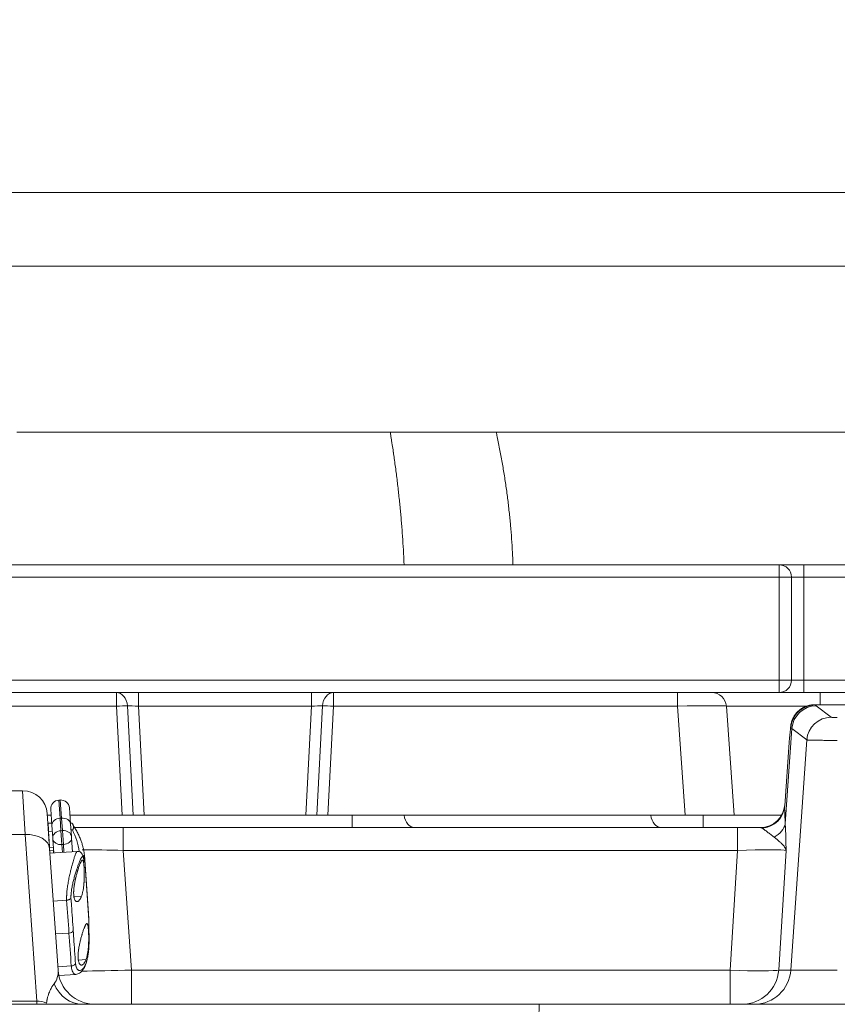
# Model space of a CAD drawing. Header units: millimetres. Extents: x -8 to 594, y 0 to 420.
# Tile 212 of 249: x 460 to 476, y 127 to 147. Entities that reach past the tile are written whole.
import ezdxf

# ---------------------------------------------------------------- set-up
doc = ezdxf.new("R2010")
doc.units = ezdxf.units.MM
doc.layers.add('1', color=7, linetype='Continuous', true_color=0xffffff)
doc.styles.add('Calibri', font='txt')
doc.dimstyles.get("Standard").update_dxf_attribs({"dimtxt": 0.18, "dimasz": 0.18, "dimexe": 0.18, "dimexo": 0.0625, "dimgap": 0.09, "dimtad": 0, "dimtih": 1, "dimtoh": 1, "dimdec": 4, "dimzin": 0, "dimdsep": 46, "dimtxsty": 'Standard', "dimcen": 0.09, "dimadec": 0, "dimazin": 0, "dimtfac": 1, "dimtdec": 4, "dimtofl": 0, "dimtmove": 0, "dimatfit": 3, "dimfxl": 0, "dimtolj": 1, "dimtzin": 0, "dimarcsym": 0})

# ---------------------------------------------------------------- blocks, each defined once
blk = doc.blocks.new('_U4')
at = {"layer": '1', "color": 18, "lineweight": 13}
for p, q in [((441.596, 117.449), (441.596, 177.888)), ((513.705, 117.449), (513.705, 177.888)), ((441.596, 175.888), (471.215, 175.888)), ((513.705, 175.888), (483.668, 175.888))]:
    blk.add_line(p, q, dxfattribs=at)
at = {"layer": '1', "color": 18}
for points in [[(441.596, 175.888), (445.096, 176.826), (445.096, 174.951)], [(513.705, 175.888), (510.205, 174.951), (510.205, 176.826)]]:
    blk.add_solid(points, dxfattribs=at)
at = {"layer": '1', "color": 18, "linetype": 'Continuous', "lineweight": 13, "char_height": 3.5, "attachment_point": 7, "line_spacing_factor": 1.399613, "style": 'Calibri'}
for s, insert in [('\\fCalibri|b0|i0;\\W1.0000;1.44', (472.901, 172.905)), ('\\fCalibri|b0|i0;\\W1.0000;DEFLATED TUBE WIDTH', (451.417, 165.895))]:
    blk.add_mtext(s, dxfattribs=dict(at, insert=insert))

msp = doc.modelspace()

# ---------------------------------------------------------------- linework, layer by layer
at = {"layer": '1', "color": 155, "linetype": 'Continuous', "lineweight": 13}
for p, q in [((454.232, 143.622), (501.069, 143.622)), ((453.802, 142.122), (501.499, 142.122)), ((475.032, 135.794), (475.032, 136.044)), ((475.032, 135.794), (456.185, 135.794)), ((475.032, 135.794), (475.282, 135.794)), ((475.032, 133.694), (475.032, 135.794)), ((475.282, 135.794), (475.532, 135.794)), ((477.65, 135.794), (475.532, 135.794)), ((475.532, 135.794), (475.532, 133.694)), ((454.114, 133.694), (475.032, 133.694)), ((475.282, 133.694), (475.032, 133.694)), ((475.032, 133.694), (475.032, 133.444)), ((475.282, 133.694), (475.532, 133.694)), ((475.532, 133.694), (477.65, 133.694)), ((461.541, 133.165), (461.541, 133.444)), ((461.988, 133.444), (461.988, 133.165)), ((465.513, 133.444), (465.513, 133.165)), ((465.96, 133.444), (465.96, 133.165)), ((472.96, 133.444), (472.96, 133.165)), ((475.863, 133.444), (475.863, 133.194)), ((461.541, 133.165), (457.334, 133.165)), ((461.657, 130.944), (461.541, 133.165)), ((461.764, 133.169), (461.881, 130.944)), ((465.513, 133.165), (461.988, 133.165)), ((461.988, 133.165), (462.104, 130.944)), ((465.397, 130.944), (465.513, 133.165)), ((465.62, 130.944), (465.737, 133.169)), ((465.96, 133.165), (465.844, 130.944)), ((472.96, 133.165), (465.96, 133.165)), ((473.115, 130.944), (472.96, 133.165)), ((473.958, 133.165), (475.582, 133.165)), ((479.535, 133.19), (475.766, 133.19)), ((475.785, 133.172), (476.089, 132.941)), ((475.289, 132.709), (475.155, 130.771)), ((475.265, 132.729), (475.264, 132.729)), ((475.594, 132.478), (475.289, 132.709)), ((475.269, 127.791), (475.594, 132.478)), ((459.682, 130.551), (459.632, 131.444)), ((460.394, 130.884), (460.368, 131.252)), ((460.398, 131.254), (460.424, 130.886)), ((466.342, 130.694), (466.342, 130.944)), ((473.484, 130.694), (473.484, 130.944)), ((460.424, 130.886), (460.394, 130.884)), ((460.394, 130.884), (460.412, 130.629)), ((460.442, 130.631), (460.424, 130.886)), ((459.682, 130.551), (457.071, 130.551)), ((459.919, 127.161), (459.682, 130.551)), ((460.442, 130.631), (460.412, 130.629)), ((460.431, 130.347), (460.412, 130.629)), ((460.461, 130.349), (460.442, 130.631)), ((461.679, 130.694), (461.679, 130.229)), ((474.182, 130.694), (474.182, 130.229)), ((460.461, 130.349), (460.431, 130.347)), ((460.431, 130.347), (460.442, 130.188)), ((460.472, 130.19), (460.461, 130.349)), ((474.182, 130.229), (461.679, 130.229)), ((461.679, 130.229), (461.85, 127.791)), ((474.031, 127.791), (474.182, 130.229)), ((475.173, 130.229), (475.022, 127.791)), ((460.831, 129.298), (460.676, 129.288)), ((460.922, 128.005), (460.767, 127.995)), ((461.85, 127.791), (474.031, 127.791)), ((461.85, 127.791), (461.85, 127.094)), ((474.031, 127.094), (474.031, 127.791)), ((475.022, 127.791), (475.269, 127.791)), ((475.269, 127.791), (476.215, 127.791)), ((456.023, 127.161), (459.919, 127.161)), ((459.919, 127.161), (459.919, 127.095))]:
    msp.add_line(p, q, dxfattribs=at)
at = {"layer": '1', "color": 155, "linetype": 'Continuous', "lineweight": 18}
for p, q in [((459.512, 138.744), (495.791, 138.744)), ((456.185, 136.044), (475.032, 136.044)), ((475.032, 136.044), (475.533, 136.044)), ((475.533, 136.044), (477.65, 136.044)), ((475.282, 135.794), (475.282, 133.694)), ((475.032, 133.444), (454.276, 133.444)), ((475.032, 133.444), (475.533, 133.444)), ((477.65, 133.444), (475.533, 133.444)), ((473.958, 133.165), (474.113, 130.944)), ((475.754, 133.194), (475.763, 133.194)), ((475.763, 133.194), (479.538, 133.194)), ((475.144, 131.133), (475.234, 132.424)), ((457.114, 131.444), (459.632, 131.444)), ((460.398, 131.254), (460.368, 131.252)), ((460.131, 130.979), (460.18, 130.264)), ((460.133, 130.944), (460.214, 130.944)), ((460.206, 131.065), (460.228, 130.74)), ((460.607, 130.767), (460.585, 131.092)), ((460.595, 130.944), (461.657, 130.944)), ((461.881, 130.944), (461.657, 130.944)), ((461.881, 130.944), (462.104, 130.944)), ((465.397, 130.944), (462.104, 130.944)), ((465.397, 130.944), (465.62, 130.944)), ((465.844, 130.944), (465.62, 130.944)), ((465.844, 130.944), (473.115, 130.944)), ((474.113, 130.944), (473.115, 130.944)), ((474.113, 130.944), (475.08, 130.944)), ((460.225, 130.785), (460.153, 130.78)), ((460.246, 130.485), (460.228, 130.74)), ((460.607, 130.767), (460.625, 130.512)), ((460.237, 130.621), (460.16, 130.616)), ((460.178, 130.305), (460.16, 130.616)), ((460.644, 130.647), (460.616, 130.645)), ((460.662, 130.694), (461.679, 130.694)), ((461.679, 130.694), (474.182, 130.694)), ((474.182, 130.694), (474.647, 130.694)), ((460.249, 130.45), (460.246, 130.485)), ((460.268, 130.177), (460.249, 130.45)), ((460.628, 130.476), (460.625, 130.512)), ((460.628, 130.476), (460.647, 130.201)), ((460.179, 130.29), (460.259, 130.295)), ((460.18, 130.264), (460.353, 127.791)), ((460.258, 130.225), (460.184, 130.22)), ((460.184, 130.22), (460.188, 130.172)), ((460.743, 130.208), (460.187, 130.172)), ((460.258, 130.225), (460.262, 130.177)), ((460.973, 128.945), (460.889, 130.136)), ((460.896, 130.022), (460.98, 128.81)), ((460.528, 129.214), (460.255, 129.197)), ((460.575, 128.545), (460.302, 128.527)), ((460.622, 127.875), (460.349, 127.858)), ((460.622, 127.875), (460.622, 127.875)), ((460.37, 127.68), (460.713, 127.702))]:
    msp.add_line(p, q, dxfattribs=at)
for centre, radius, start, end in [((475.032, 135.794), 0.25, 0, 90), ((475.032, 133.694), 0.25, 270, 0), ((473.658, 133.144), 0.3, 4, 90), ((459.632, 130.944), 0.5, 4, 90), ((460.38, 131.078), 0.175, 94, 184), ((460.41, 131.08), 0.175, 4, 94), ((474.647, 131.194), 0.5, 270, 356), ((461.102, 127.844), 0.75, 184, 270)]:
    msp.add_arc(centre, radius, start, end, dxfattribs=at)
at = {"layer": '1', "color": 155, "linetype": 'Continuous', "lineweight": 13}
for centre, major_axis, ratio, start_param, end_param in [((475.533, 135.794), (0, -0.25), 0.001879, 3.141593, 4.712389), ((475.533, 133.694), (0, -0.25), 0.001879, 4.712389, 6.283185), ((461.541, 133.144), (0, 0.3), 0.747065, 4.797911, 6.283185), ((465.96, 133.144), (0, 0.3), 0.747065, 0, 1.485274), ((461.541, 133.144), (-0.3, -0.016), 0.069661, 3.867661, 4.708729), ((461.99, 133.144), (-0.301, 0.016), 0.068897, 4.723323, 5.564391), ((465.511, 133.144), (0.301, 0.016), 0.068897, 0.718794, 1.559863), ((465.96, 133.144), (-0.3, 0.016), 0.069661, 4.716049, 5.557117), ((472.957, 133.144), (1.001, 0.021), 0.020826, 0.00102, 1.56695), ((475.766, 132.692), (0.394, 0.308), 0.993897, 0.910894, 2.405672), ((475.785, 132.674), (-0.302, -0.398), 0.98968, 3.795427, 5.286158), ((480.113, 133.216), (4.357, 0), 0.08749, 3.209792, 3.256452), ((476.089, 132.443), (-0.302, -0.398), 0.98968, 3.795427, 5.286158), ((476.215, 132.942), (-0.126, 0), 0.08749, 0.114859, 1.570796), ((474.645, 131.168), (0.499, -0.035), 0.976957, 4.863076, 6.283185), ((467.607, 130.994), (0, 0.3), 0.707107, 1.738245, 3.141593), ((472.628, 130.994), (0, -0.3), 0.707107, 4.879838, 6.283185), ((460.403, 130.752), (0.175, 0.012), 0.751651, 1.570796, 3.141593), ((460.433, 130.754), (0.175, 0.012), 0.751651, 0, 1.570796), ((474.66, 130.806), (0.499, 0.032), 0.742313, 5.22945, 6.102598), ((459.682, 130.229), (-0.499, -0.035), 0.641867, 3.141593, 4.667535), ((460.421, 130.497), (-0.175, -0.012), 0.751651, 4.712389, 6.283185), ((460.451, 130.499), (-0.175, -0.012), 0.751651, 3.141593, 4.712389), ((460.423, 130.462), (-0.175, -0.012), 0.659561, 0, 1.570796), ((460.453, 130.464), (-0.175, -0.012), 0.659561, 1.570796, 3.141593), ((461.689, 130.194), (-1.506, 0.035), 0.022996, 4.7194, 5.308368), ((460.795, 130.069), (0.0998, 0.0058), 0.745844, 0.190185, 0.869835), ((474.176, 130.194), (1.004, 0.031), 0.034514, 0.117723, 1.563273), ((460.778, 130.036), (0.0991, 0.0136), 0.852133, 6.111656, 6.38119), ((459.849, 127.844), (-0.426, 0.327), 0.833685, 3.132747, 3.777745), ((461.853, 127.844), (1.5, 0.052), 0.034751, 3.965339, 4.708739), ((474.03, 127.844), (-0.999, 0.046), 0.052205, 1.574298, 3.019848), ((474.279, 127.844), (0, 0.75), 0.992696, 3.141593, 4.642576), ((474.526, 127.844), (0, -0.75), 0.992696, 0, 1.500983), ((460.85, 127.844), (0, 0.75), 0.85805, 2.027165, 3.141593), ((459.936, 126.598), (-0.037, 0.561), 0.888882, 5.831936, 6.243101)]:
    msp.add_ellipse(centre, major_axis=major_axis, ratio=ratio, start_param=start_param, end_param=end_param, dxfattribs=at)
at = {"layer": '1', "color": 155, "linetype": 'Continuous', "lineweight": 18}
for centre, major_axis, ratio, start_param, end_param in [((475.763, 132.694), (0, 0.5), 0.997935, 0, 1.500983), ((460.208, 129.917), (-0.055, 0.862), 0.006509, 6.283181, 6.909895), ((460.451, 130.167), (0.209, 0.015), 0.666095, 0.145665, 0.339647), ((460.572, 128.611), (-0.0998, -0.007), 0.665946, 1.561765, 2.673386)]:
    msp.add_ellipse(centre, major_axis=major_axis, ratio=ratio, start_param=start_param, end_param=end_param, dxfattribs=at)
at = {"layer": '1', "color": 155, "linetype": 'Continuous', "lineweight": 13}
for points, knots in [([(467.396, 136.042), (467.395, 136.074), (467.394, 136.105), (467.388, 136.229), (467.383, 136.322), (467.372, 136.509), (467.366, 136.602), (467.353, 136.789), (467.345, 136.882), (467.329, 137.069), (467.321, 137.163), (467.302, 137.35), (467.292, 137.444), (467.271, 137.631), (467.26, 137.725), (467.237, 137.913), (467.225, 138.007), (467.205, 138.148), (467.195, 138.219), (467.184, 138.295), (467.18, 138.325), (467.179, 138.334), (467.178, 138.337), (467.177, 138.343), (467.175, 138.357), (467.173, 138.372), (467.164, 138.431), (467.153, 138.502), (467.142, 138.572), (467.137, 138.608), (467.135, 138.62), (467.131, 138.643), (467.129, 138.655), (467.123, 138.693), (467.119, 138.719), (467.114, 138.745)], [0, 0, 0, 0, 0.035157, 0.035157, 0.139172, 0.139172, 0.243187, 0.243187, 0.347202, 0.347202, 0.451217, 0.451217, 0.555232, 0.555232, 0.659247, 0.659247, 0.763262, 0.763262, 0.815269, 0.841273, 0.847774, 0.847774, 0.851025, 0.851025, 0.854275, 0.867277, 0.867277, 0.919284, 0.945288, 0.945288, 0.95829, 0.95829, 0.971292, 0.971292, 1, 1, 1, 1]), ([(469.271, 138.745), (469.278, 138.714), (469.285, 138.682), (469.301, 138.604), (469.311, 138.558), (469.339, 138.419), (469.357, 138.326), (469.391, 138.141), (469.407, 138.049), (469.438, 137.864), (469.452, 137.771), (469.479, 137.586), (469.492, 137.494), (469.515, 137.31), (469.526, 137.217), (469.546, 137.033), (469.556, 136.941), (469.572, 136.756), (469.579, 136.664), (469.592, 136.48), (469.598, 136.388), (469.605, 136.25), (469.608, 136.181), (469.611, 136.112), (469.612, 136.078), (469.612, 136.066), (469.613, 136.051), (469.613, 136.047), (469.613, 136.043)], [0, 0, 0, 0, 0.035048, 0.035048, 0.086288, 0.086288, 0.188768, 0.188768, 0.291248, 0.291248, 0.393728, 0.393728, 0.496208, 0.496208, 0.598688, 0.598688, 0.701168, 0.701168, 0.803648, 0.803648, 0.906128, 0.906128, 0.957368, 0.982988, 0.982988, 0.995798, 0.995798, 1, 1, 1, 1]), ([(476.215, 132.468), (476.196, 132.468), (476.177, 132.468), (476.153, 132.468), (476.148, 132.468), (476.139, 132.468), (476.134, 132.468), (476.12, 132.468), (476.111, 132.468), (476.083, 132.468), (476.046, 132.468), (476.01, 132.469), (475.984, 132.469), (475.971, 132.469), (475.958, 132.469), (475.951, 132.469), (475.949, 132.469), (475.945, 132.469), (475.943, 132.469), (475.923, 132.469), (475.907, 132.47), (475.875, 132.47), (475.859, 132.47), (475.829, 132.47), (475.814, 132.471), (475.793, 132.471), (475.786, 132.471), (475.777, 132.471), (475.776, 132.471), (475.772, 132.471), (475.767, 132.471), (475.762, 132.472), (475.746, 132.472), (475.734, 132.472), (475.711, 132.473), (475.7, 132.473), (475.679, 132.473), (475.67, 132.474), (475.659, 132.474), (475.657, 132.474), (475.653, 132.474), (475.652, 132.474), (475.65, 132.474), (475.649, 132.474), (475.644, 132.475), (475.641, 132.475), (475.63, 132.475), (475.617, 132.476), (475.607, 132.477), (475.6, 132.477), (475.596, 132.478), (475.594, 132.478)], [0, 0, 0, 0, 0.0625, 0.0625, 0.078125, 0.078125, 0.09375, 0.09375, 0.125, 0.125, 0.1875, 0.25, 0.25, 0.28125, 0.296875, 0.296875, 0.304688, 0.304688, 0.3125, 0.3125, 0.375, 0.375, 0.4375, 0.4375, 0.5, 0.5, 0.53125, 0.53125, 0.539062, 0.539062, 0.546875, 0.5625, 0.5625, 0.625, 0.625, 0.6875, 0.6875, 0.75, 0.75, 0.765625, 0.765625, 0.773437, 0.773437, 0.78125, 0.78125, 0.8125, 0.8125, 0.875, 0.9375, 0.9375, 1, 1, 1, 1]), ([(475.144, 131.133), (475.143, 131.126), (475.143, 131.118), (475.143, 131.103), (475.143, 131.098), (475.143, 131.09), (475.143, 131.088), (475.143, 131.082), (475.143, 131.079), (475.143, 131.064), (475.143, 131.052), (475.144, 131.024), (475.144, 131.009), (475.145, 130.978), (475.146, 130.962), (475.147, 130.936), (475.147, 130.927), (475.148, 130.913), (475.148, 130.909), (475.148, 130.9), (475.149, 130.895), (475.15, 130.872), (475.151, 130.852), (475.153, 130.812), (475.154, 130.792), (475.155, 130.771)], [0, 0, 0, 0, 0.125, 0.125, 0.1875, 0.1875, 0.21875, 0.21875, 0.25, 0.25, 0.375, 0.375, 0.5, 0.5, 0.625, 0.625, 0.6875, 0.6875, 0.71875, 0.71875, 0.75, 0.75, 0.875, 0.875, 1, 1, 1, 1]), ([(475.155, 130.771), (475.157, 130.731), (475.16, 130.69), (475.162, 130.625), (475.163, 130.603), (475.165, 130.558), (475.166, 130.536), (475.168, 130.467), (475.169, 130.42), (475.17, 130.349), (475.171, 130.325), (475.171, 130.289), (475.172, 130.271), (475.172, 130.25), (475.172, 130.239), (475.172, 130.235), (475.172, 130.232), (475.172, 130.23), (475.173, 130.229)], [0, 0, 0, 0, 0.25, 0.25, 0.375, 0.375, 0.5, 0.5, 0.75, 0.75, 0.875, 0.875, 0.9375, 0.96875, 0.984375, 0.992187, 0.992187, 1, 1, 1, 1]), ([(474.686, 130.681), (474.679, 130.685), (474.672, 130.688), (474.659, 130.693), (474.653, 130.694), (474.647, 130.694)], [0, 0, 0, 0, 0.5, 0.5, 1, 1, 1, 1]), ([(474.927, 130.5), (474.916, 130.508), (474.905, 130.517), (474.882, 130.534), (474.871, 130.542), (474.849, 130.559), (474.838, 130.568), (474.816, 130.585), (474.805, 130.593), (474.784, 130.609), (474.774, 130.617), (474.754, 130.633), (474.744, 130.64), (474.731, 130.65), (474.726, 130.653), (474.72, 130.658), (474.718, 130.66), (474.713, 130.663), (474.711, 130.664), (474.701, 130.671), (474.693, 130.677), (474.686, 130.681)], [0, 0, 0, 0, 0.125, 0.125, 0.25, 0.25, 0.375, 0.375, 0.5, 0.5, 0.625, 0.625, 0.75, 0.75, 0.8125, 0.8125, 0.84375, 0.84375, 0.875, 0.875, 1, 1, 1, 1]), ([(475.173, 130.229), (475.172, 130.229), (475.172, 130.23), (475.172, 130.231), (475.171, 130.233), (475.17, 130.238), (475.166, 130.248), (475.163, 130.256), (475.159, 130.264), (475.158, 130.267), (475.155, 130.272), (475.151, 130.281), (475.146, 130.289), (475.139, 130.3), (475.135, 130.305), (475.127, 130.317), (475.122, 130.322), (475.109, 130.339), (475.099, 130.35), (475.085, 130.364), (475.083, 130.367), (475.077, 130.373), (475.074, 130.375), (475.066, 130.384), (475.06, 130.39), (475.041, 130.407), (475.028, 130.418), (475.001, 130.441), (474.987, 130.453), (474.958, 130.476), (474.943, 130.488), (474.927, 130.5)], [0, 0, 0, 0, 0.007813, 0.007813, 0.015625, 0.03125, 0.0625, 0.125, 0.125, 0.15625, 0.15625, 0.1875, 0.25, 0.25, 0.3125, 0.3125, 0.375, 0.375, 0.5, 0.5, 0.53125, 0.53125, 0.5625, 0.5625, 0.625, 0.625, 0.75, 0.75, 0.875, 0.875, 1, 1, 1, 1]), ([(460.528, 129.214), (460.528, 129.218), (460.528, 129.226), (460.528, 129.238), (460.528, 129.25), (460.528, 129.263), (460.528, 129.275), (460.528, 129.288), (460.528, 129.302), (460.529, 129.315), (460.53, 129.329), (460.531, 129.343), (460.531, 129.357), (460.533, 129.372), (460.534, 129.386), (460.536, 129.413), (460.541, 129.452), (460.548, 129.504), (460.556, 129.556), (460.565, 129.608), (460.576, 129.661), (460.59, 129.73), (460.607, 129.804), (460.623, 129.867), (460.639, 129.928), (460.656, 129.988), (460.676, 130.056), (460.694, 130.111), (460.711, 130.157), (460.726, 130.19), (460.737, 130.205), (460.743, 130.208), (460.745, 130.208)], [0, 0, 0, 0, 0.010716, 0.021484, 0.032305, 0.043179, 0.054107, 0.065092, 0.076133, 0.087232, 0.098391, 0.109609, 0.120888, 0.132229, 0.143633, 0.1551, 0.193149, 0.232819, 0.27015, 0.309881, 0.346771, 0.387609, 0.464713, 0.515429, 0.542454, 0.619652, 0.678145, 0.749944, 0.81855, 0.88852, 0.958908, 1, 1, 1, 1]), ([(460.878, 130.035), (460.878, 130.037), (460.877, 130.04), (460.876, 130.046), (460.876, 130.051), (460.875, 130.056), (460.874, 130.061), (460.873, 130.065), (460.872, 130.07), (460.87, 130.078), (460.867, 130.088), (460.862, 130.097), (460.857, 130.103), (460.849, 130.104), (460.838, 130.096), (460.822, 130.071), (460.804, 130.031), (460.782, 129.979), (460.759, 129.917), (460.734, 129.845), (460.709, 129.766), (460.684, 129.682), (460.661, 129.594), (460.644, 129.519), (460.633, 129.46), (460.626, 129.416), (460.621, 129.373), (460.618, 129.34), (460.617, 129.316), (460.616, 129.3), (460.616, 129.285), (460.616, 129.27), (460.616, 129.26), (460.616, 129.255)], [0, 0, 0, 0, 0.00781, 0.015613, 0.023413, 0.031215, 0.039023, 0.046841, 0.054675, 0.062527, 0.093771, 0.125152, 0.156271, 0.187557, 0.250194, 0.312516, 0.375198, 0.437529, 0.500222, 0.562535, 0.625216, 0.687451, 0.750107, 0.812233, 0.84372, 0.874918, 0.906129, 0.937104, 0.949745, 0.962334, 0.974891, 0.987439, 1, 1, 1, 1]), ([(460.896, 130.022), (460.896, 130.021), (460.895, 130.019), (460.895, 130.015), (460.895, 130.012), (460.895, 130.009), (460.895, 130.006), (460.894, 130.004), (460.894, 130.001), (460.893, 129.998), (460.891, 129.994), (460.889, 129.993), (460.886, 129.997), (460.884, 130.003), (460.882, 130.01), (460.881, 130.015), (460.88, 130.021), (460.879, 130.027), (460.878, 130.032), (460.878, 130.035)], [0, 0, 0, 0, 0.031465, 0.062826, 0.094111, 0.125345, 0.156556, 0.18777, 0.219013, 0.250312, 0.375575, 0.50031, 0.625672, 0.750454, 0.800642, 0.850565, 0.900349, 0.950118, 1, 1, 1, 1]), ([(460.616, 129.255), (460.619, 129.205), (460.623, 129.156), (460.639, 128.933), (460.651, 128.76), (460.663, 128.587)], [0, 0, 0, 0, 0.222848, 0.222848, 1, 1, 1, 1]), ([(460.984, 128.526), (460.983, 128.529), (460.983, 128.534), (460.983, 128.542), (460.983, 128.549), (460.983, 128.557), (460.983, 128.565), (460.982, 128.573), (460.982, 128.581), (460.982, 128.589), (460.982, 128.606), (460.982, 128.633), (460.982, 128.67), (460.981, 128.707), (460.981, 128.736), (460.981, 128.757), (460.981, 128.771), (460.981, 128.784), (460.981, 128.797), (460.98, 128.806), (460.98, 128.81)], [0, 0, 0, 0, 0.027734, 0.055416, 0.083068, 0.110712, 0.138369, 0.166062, 0.193811, 0.221637, 0.249563, 0.374336, 0.499706, 0.624432, 0.749703, 0.799747, 0.84969, 0.899641, 0.949708, 1, 1, 1, 1]), ([(460.663, 128.587), (460.666, 128.538), (460.67, 128.488), (460.685, 128.266), (460.697, 128.093), (460.709, 127.92)], [0, 0, 0, 0, 0.222919, 0.222919, 1, 1, 1, 1]), ([(460.709, 127.92), (460.71, 127.917), (460.71, 127.913), (460.711, 127.906), (460.712, 127.899), (460.713, 127.892), (460.715, 127.886), (460.716, 127.88), (460.717, 127.874), (460.719, 127.868), (460.722, 127.855), (460.728, 127.838), (460.738, 127.819), (460.749, 127.804), (460.765, 127.788), (460.787, 127.779), (460.816, 127.784), (460.846, 127.802), (460.875, 127.835), (460.901, 127.88), (460.925, 127.938), (460.942, 127.993), (460.95, 128.029), (460.952, 128.04)], [0, 0, 0, 0, 0.010701, 0.021392, 0.032078, 0.042765, 0.053458, 0.064165, 0.074889, 0.085638, 0.096416, 0.143893, 0.191738, 0.239558, 0.287825, 0.383057, 0.4791, 0.574497, 0.670579, 0.766096, 0.862196, 0.957741, 1, 1, 1, 1]), ([(460.713, 127.702), (460.712, 127.702), (460.705, 127.702), (460.694, 127.704), (460.68, 127.713), (460.666, 127.727), (460.656, 127.743), (460.648, 127.76), (460.642, 127.776), (460.637, 127.793), (460.632, 127.812), (460.628, 127.831), (460.625, 127.852), (460.623, 127.868), (460.622, 127.875)], [0, 0, 0, 0, 0.031106, 0.156602, 0.272604, 0.396893, 0.515108, 0.586997, 0.657964, 0.728038, 0.797248, 0.865624, 0.933197, 1, 1, 1, 1]), ([(460.12, 127.118), (460.122, 127.139), (460.124, 127.159), (460.129, 127.183), (460.129, 127.188), (460.131, 127.198), (460.135, 127.213), (460.138, 127.227), (460.146, 127.255), (460.151, 127.274), (460.16, 127.3), (460.164, 127.309), (460.169, 127.322), (460.17, 127.327), (460.174, 127.335), (460.175, 127.339), (460.184, 127.36), (460.192, 127.377), (460.207, 127.408), (460.214, 127.423), (460.226, 127.444), (460.231, 127.451), (460.239, 127.465), (460.243, 127.471), (460.251, 127.484), (460.255, 127.49), (460.264, 127.502), (460.268, 127.508), (460.272, 127.513)], [0, 0, 0, 0, 0.125, 0.125, 0.15625, 0.15625, 0.1875, 0.25, 0.25, 0.375, 0.375, 0.4375, 0.4375, 0.46875, 0.46875, 0.5, 0.5, 0.625, 0.625, 0.75, 0.75, 0.8125, 0.8125, 0.875, 0.875, 0.9375, 0.9375, 1, 1, 1, 1]), ([(470.14, 126.642), (470.14, 126.764), (470.141, 126.881), (470.145, 127.046), (470.148, 127.094), (470.15, 127.094)], [0, 0, 0, 0, 0.5, 0.5, 1, 1, 1, 1])]:
    msp.add_open_spline(points, degree=3, knots=knots, dxfattribs=at)
at = {"layer": '1', "color": 155, "linetype": 'Continuous', "lineweight": 18}
for points, degree, knots in [([(475.588, 133.165), (475.577, 133.161), (475.565, 133.156), (475.542, 133.146), (475.531, 133.141), (475.51, 133.13), (475.489, 133.117), (475.469, 133.104), (475.454, 133.093), (475.45, 133.089), (475.442, 133.083), (475.44, 133.081), (475.435, 133.077), (475.424, 133.068), (475.413, 133.057), (475.396, 133.04), (475.38, 133.023), (475.358, 132.995), (475.338, 132.966), (475.326, 132.946), (475.319, 132.932), (475.318, 132.93), (475.315, 132.924), (475.311, 132.916), (475.307, 132.908), (475.3, 132.892), (475.296, 132.881), (475.29, 132.864), (475.288, 132.858), (475.284, 132.847), (475.283, 132.841), (475.278, 132.824), (475.275, 132.812), (475.272, 132.794), (475.27, 132.788), (475.269, 132.777), (475.267, 132.765), (475.265, 132.75), (475.265, 132.739), (475.264, 132.735), (475.264, 132.732), (475.264, 132.73), (475.264, 132.729)], 3, [0, 0, 0, 0, 0.0625, 0.0625, 0.125, 0.125, 0.1875, 0.25, 0.25, 0.28125, 0.28125, 0.296875, 0.296875, 0.3125, 0.375, 0.375, 0.4375, 0.5, 0.5625, 0.625, 0.625, 0.640625, 0.640625, 0.65625, 0.6875, 0.6875, 0.75, 0.75, 0.78125, 0.78125, 0.8125, 0.8125, 0.875, 0.875, 0.90625, 0.90625, 0.9375, 0.96875, 0.984375, 0.992188, 0.992188, 1, 1, 1, 1]), ([(475.754, 133.194), (475.747, 133.194), (475.737, 133.194), (475.726, 133.193), (475.719, 133.192), (475.715, 133.192), (475.697, 133.191), (475.683, 133.189), (475.656, 133.184), (475.628, 133.178), (475.602, 133.17), (475.588, 133.165)], 3, [0, 0, 0, 0, 0.125, 0.1875, 0.1875, 0.25, 0.25, 0.5, 0.5, 0.75, 1, 1, 1, 1]), ([(475.264, 132.729), (475.262, 132.712), (475.261, 132.697), (475.258, 132.666), (475.256, 132.651), (475.253, 132.622), (475.252, 132.608), (475.249, 132.587), (475.249, 132.58), (475.248, 132.57), (475.247, 132.567), (475.247, 132.56), (475.246, 132.557), (475.245, 132.541), (475.243, 132.528), (475.241, 132.505), (475.24, 132.493), (475.238, 132.472), (475.236, 132.452), (475.235, 132.433), (475.234, 132.424)], 3, [0, 0, 0, 0, 0.125, 0.125, 0.25, 0.25, 0.375, 0.375, 0.4375, 0.4375, 0.46875, 0.46875, 0.5, 0.5, 0.625, 0.625, 0.75, 0.75, 0.875, 1, 1, 1, 1]), ([(460.644, 130.647), (460.645, 130.647), (460.646, 130.647), (460.647, 130.647), (460.648, 130.647), (460.649, 130.648), (460.649, 130.648), (460.65, 130.648), (460.651, 130.649), (460.651, 130.649), (460.652, 130.65), (460.653, 130.65), (460.654, 130.651), (460.654, 130.651), (460.654, 130.651), (460.655, 130.652), (460.655, 130.652), (460.656, 130.653), (460.657, 130.654), (460.658, 130.655), (460.659, 130.658), (460.659, 130.659), (460.66, 130.661), (460.661, 130.662), (460.662, 130.665), (460.662, 130.667), (460.663, 130.671), (460.664, 130.673), (460.665, 130.677), (460.665, 130.679), (460.666, 130.685), (460.666, 130.689), (460.666, 130.694), (460.667, 130.696), (460.667, 130.7), (460.667, 130.702), (460.667, 130.707), (460.667, 130.711), (460.666, 130.721), (460.665, 130.727), (460.663, 130.739), (460.661, 130.745), (460.657, 130.755), (460.654, 130.76), (460.65, 130.767), (460.648, 130.769), (460.646, 130.772), (460.645, 130.773), (460.643, 130.775), (460.642, 130.776), (460.637, 130.781), (460.633, 130.784), (460.627, 130.787)], 3, [0, 0, 0, 0, 0.007812, 0.007812, 0.011719, 0.011719, 0.015625, 0.019531, 0.019531, 0.023437, 0.023437, 0.03125, 0.03125, 0.035156, 0.035156, 0.039062, 0.039062, 0.046875, 0.046875, 0.0625, 0.0625, 0.078125, 0.078125, 0.09375, 0.09375, 0.125, 0.125, 0.15625, 0.15625, 0.1875, 0.1875, 0.25, 0.25, 0.28125, 0.28125, 0.3125, 0.3125, 0.375, 0.375, 0.5, 0.5, 0.625, 0.625, 0.75, 0.75, 0.8125, 0.8125, 0.84375, 0.84375, 0.875, 0.875, 1, 1, 1, 1]), ([(460.166, 130.487), (460.166, 130.487), (460.166, 130.487), (460.165, 130.497), (460.163, 130.511)], 3, [0, 0, 0, 0, 0.098728, 1, 1, 1, 1]), ([(460.874, 130.067), (460.87, 130.092), (460.855, 130.136), (460.823, 130.183), (460.786, 130.205), (460.758, 130.208), (460.745, 130.208)], 3, [0, 0, 0, 0, 0.312737, 0.610901, 0.842036, 1, 1, 1, 1]), ([(460.889, 130.136), (460.889, 130.139), (460.889, 130.134), (460.89, 130.126), (460.89, 130.118), (460.891, 130.106), (460.892, 130.089)], 2, [0, 0, 0, 0.125, 0.25, 0.5, 0.5, 1, 1, 1]), ([(460.831, 129.298), (460.835, 129.307), (460.838, 129.317), (460.844, 129.337), (460.847, 129.348), (460.853, 129.369), (460.855, 129.38), (460.859, 129.398), (460.86, 129.404), (460.862, 129.413), (460.862, 129.416), (460.863, 129.422), (460.864, 129.425), (460.867, 129.441), (460.871, 129.466), (460.874, 129.492), (460.877, 129.519), (460.878, 129.532), (460.88, 129.548), (460.88, 129.549), (460.88, 129.553), (460.88, 129.558), (460.881, 129.57), (460.882, 129.58), (460.883, 129.601), (460.884, 129.615), (460.885, 129.642), (460.886, 129.656), (460.886, 129.677), (460.886, 129.684), (460.887, 129.698), (460.887, 129.704), (460.887, 129.725), (460.887, 129.751), (460.886, 129.777), (460.886, 129.796), (460.886, 129.802), (460.885, 129.811), (460.885, 129.814), (460.885, 129.821), (460.885, 129.824), (460.885, 129.839), (460.884, 129.85), (460.883, 129.873), (460.882, 129.883), (460.881, 129.904), (460.88, 129.914), (460.879, 129.926), (460.879, 129.928), (460.878, 129.932), (460.878, 129.939), (460.877, 129.946), (460.875, 129.958), (460.873, 129.973), (460.871, 129.986), (460.869, 129.995), (460.869, 129.998), (460.868, 130.002), (460.867, 130.003), (460.867, 130.006), (460.866, 130.007), (460.865, 130.013), (460.863, 130.017), (460.86, 130.023), (460.858, 130.026), (460.856, 130.029), (460.855, 130.03), (460.854, 130.031), (460.853, 130.031), (460.852, 130.031), (460.852, 130.031), (460.85, 130.032), (460.848, 130.032), (460.843, 130.03), (460.841, 130.029), (460.837, 130.025), (460.834, 130.022), (460.831, 130.017), (460.831, 130.017), (460.829, 130.015), (460.829, 130.014), (460.827, 130.011), (460.826, 130.008), (460.822, 130.001), (460.819, 129.996), (460.813, 129.984), (460.81, 129.977), (460.806, 129.967), (460.804, 129.963), (460.802, 129.957), (460.801, 129.956), (460.799, 129.952), (460.799, 129.95), (460.795, 129.939), (460.791, 129.931), (460.788, 129.921)], 3, [0, 0, 0, 0, 0.03125, 0.03125, 0.0625, 0.0625, 0.09375, 0.09375, 0.109375, 0.109375, 0.117188, 0.117188, 0.125, 0.125, 0.15625, 0.1875, 0.1875, 0.21875, 0.21875, 0.222656, 0.222656, 0.226563, 0.234375, 0.25, 0.25, 0.28125, 0.28125, 0.3125, 0.3125, 0.328125, 0.328125, 0.34375, 0.34375, 0.375, 0.40625, 0.40625, 0.421875, 0.421875, 0.429688, 0.429688, 0.4375, 0.4375, 0.46875, 0.46875, 0.5, 0.5, 0.53125, 0.53125, 0.539063, 0.539063, 0.546875, 0.5625, 0.5625, 0.59375, 0.625, 0.625, 0.640625, 0.640625, 0.648438, 0.648438, 0.65625, 0.65625, 0.6875, 0.6875, 0.71875, 0.71875, 0.734375, 0.734375, 0.742188, 0.742188, 0.75, 0.75, 0.78125, 0.78125, 0.8125, 0.8125, 0.84375, 0.84375, 0.851563, 0.851563, 0.859375, 0.859375, 0.875, 0.875, 0.90625, 0.90625, 0.9375, 0.9375, 0.953125, 0.953125, 0.960938, 0.960938, 0.96875, 0.96875, 1, 1, 1, 1]), ([(460.892, 130.089), (460.893, 130.076), (460.894, 130.057), (460.894, 130.051), (460.894, 130.05), (460.894, 130.045), (460.895, 130.037), (460.895, 130.033), (460.895, 130.026), (460.896, 130.022)], 2, [0, 0, 0, 0.5, 0.5, 0.625, 0.625, 0.75, 0.875, 0.875, 1, 1, 1]), ([(460.788, 129.921), (460.784, 129.912), (460.781, 129.902), (460.774, 129.882), (460.767, 129.861), (460.76, 129.838), (460.754, 129.821), (460.752, 129.815), (460.75, 129.806), (460.749, 129.802), (460.747, 129.796), (460.746, 129.793), (460.742, 129.778), (460.734, 129.753), (460.728, 129.727), (460.721, 129.7), (460.717, 129.687), (460.713, 129.67), (460.712, 129.666), (460.711, 129.661), (460.711, 129.659), (460.71, 129.656), (460.708, 129.647), (460.706, 129.639), (460.702, 129.618), (460.699, 129.604), (460.693, 129.577), (460.691, 129.563), (460.687, 129.542), (460.686, 129.536), (460.685, 129.525), (460.684, 129.52), (460.683, 129.515), (460.682, 129.511), (460.682, 129.51), (460.68, 129.494), (460.676, 129.467), (460.674, 129.441), (460.672, 129.416), (460.671, 129.403), (460.671, 129.388), (460.671, 129.383), (460.67, 129.379), (460.67, 129.376), (460.67, 129.374), (460.67, 129.367), (460.67, 129.361), (460.671, 129.343), (460.671, 129.322), (460.673, 129.302), (460.675, 129.287), (460.676, 129.283), (460.677, 129.276), (460.678, 129.274), (460.679, 129.269), (460.679, 129.267), (460.681, 129.257), (460.683, 129.249), (460.688, 129.235), (460.691, 129.229), (460.695, 129.22), (460.696, 129.217), (460.699, 129.213), (460.7, 129.212), (460.701, 129.21), (460.702, 129.209), (460.706, 129.203), (460.709, 129.199), (460.716, 129.193), (460.72, 129.191), (460.726, 129.188), (460.728, 129.187), (460.731, 129.187), (460.732, 129.186), (460.734, 129.186), (460.735, 129.186), (460.74, 129.186), (460.744, 129.186), (460.752, 129.188), (460.76, 129.191), (460.769, 129.197), (460.774, 129.201), (460.775, 129.202), (460.777, 129.204), (460.78, 129.207), (460.783, 129.211), (460.79, 129.218), (460.798, 129.228), (460.806, 129.241), (460.811, 129.252), (460.813, 129.256), (460.816, 129.262), (460.817, 129.264), (460.819, 129.268), (460.82, 129.27), (460.824, 129.28), (460.828, 129.289), (460.831, 129.298)], 3, [0, 0, 0, 0, 0.03125, 0.03125, 0.0625, 0.09375, 0.09375, 0.109375, 0.109375, 0.117188, 0.117188, 0.125, 0.125, 0.15625, 0.1875, 0.1875, 0.21875, 0.21875, 0.226562, 0.226562, 0.230469, 0.230469, 0.234375, 0.25, 0.25, 0.28125, 0.28125, 0.3125, 0.3125, 0.328125, 0.328125, 0.335937, 0.339844, 0.339844, 0.34375, 0.34375, 0.375, 0.40625, 0.40625, 0.4375, 0.4375, 0.445312, 0.449219, 0.449219, 0.453125, 0.453125, 0.46875, 0.46875, 0.5, 0.53125, 0.53125, 0.546875, 0.546875, 0.554687, 0.554687, 0.5625, 0.5625, 0.59375, 0.59375, 0.625, 0.625, 0.640625, 0.640625, 0.648437, 0.648437, 0.65625, 0.65625, 0.6875, 0.6875, 0.71875, 0.71875, 0.734375, 0.734375, 0.742187, 0.742187, 0.75, 0.75, 0.78125, 0.78125, 0.8125, 0.84375, 0.84375, 0.851562, 0.851562, 0.859375, 0.875, 0.875, 0.90625, 0.9375, 0.9375, 0.953125, 0.953125, 0.960938, 0.960938, 0.96875, 0.96875, 1, 1, 1, 1]), ([(460.528, 129.214), (460.53, 129.214), (460.533, 129.215), (460.538, 129.215), (460.543, 129.216), (460.548, 129.217), (460.553, 129.218), (460.557, 129.219), (460.562, 129.22), (460.567, 129.221), (460.572, 129.223), (460.576, 129.225), (460.581, 129.227), (460.586, 129.229), (460.591, 129.232), (460.597, 129.236), (460.602, 129.24), (460.607, 129.244), (460.612, 129.25), (460.615, 129.253), (460.616, 129.255)], 3, [0, 0, 0, 0, 0.042699, 0.086073, 0.130086, 0.174697, 0.219862, 0.265534, 0.31166, 0.358184, 0.40505, 0.452195, 0.499556, 0.555722, 0.617493, 0.684663, 0.756942, 0.833939, 0.915158, 1, 1, 1, 1]), ([(460.977, 128.871), (460.976, 128.889), (460.975, 128.905), (460.974, 128.915), (460.974, 128.924), (460.974, 128.929), (460.973, 128.934), (460.973, 128.942), (460.973, 128.945)], 2, [0, 0, 0, 0.5, 0.5, 0.75, 0.75, 0.875, 0.875, 1, 1, 1]), ([(460.922, 128.005), (460.925, 128.014), (460.928, 128.024), (460.935, 128.044), (460.937, 128.054), (460.943, 128.076), (460.946, 128.087), (460.949, 128.105), (460.951, 128.111), (460.952, 128.12), (460.953, 128.123), (460.954, 128.129), (460.954, 128.132), (460.957, 128.147), (460.961, 128.173), (460.964, 128.199), (460.967, 128.225), (460.969, 128.239), (460.97, 128.254), (460.97, 128.256), (460.97, 128.259), (460.971, 128.265), (460.972, 128.277), (460.972, 128.287), (460.974, 128.308), (460.974, 128.321), (460.976, 128.349), (460.976, 128.363), (460.977, 128.383), (460.977, 128.39), (460.977, 128.404), (460.977, 128.411), (460.977, 128.431), (460.977, 128.458), (460.977, 128.483), (460.976, 128.502), (460.976, 128.509), (460.976, 128.518), (460.976, 128.521), (460.976, 128.527), (460.976, 128.53), (460.975, 128.545), (460.974, 128.557), (460.973, 128.579), (460.973, 128.59), (460.971, 128.61), (460.97, 128.62), (460.969, 128.632), (460.969, 128.634), (460.969, 128.639), (460.968, 128.646), (460.967, 128.652), (460.966, 128.665), (460.964, 128.68), (460.961, 128.693), (460.96, 128.702), (460.959, 128.705), (460.958, 128.709), (460.958, 128.71), (460.957, 128.712), (460.957, 128.714), (460.955, 128.719), (460.954, 128.723), (460.951, 128.73), (460.949, 128.732), (460.946, 128.735), (460.946, 128.736), (460.944, 128.737), (460.944, 128.737), (460.943, 128.738), (460.942, 128.738), (460.94, 128.739), (460.938, 128.739), (460.934, 128.737), (460.932, 128.735), (460.927, 128.731), (460.925, 128.728), (460.922, 128.724), (460.921, 128.723), (460.92, 128.721), (460.919, 128.72), (460.917, 128.717), (460.916, 128.715), (460.912, 128.708), (460.909, 128.702), (460.904, 128.691), (460.901, 128.684), (460.896, 128.673), (460.895, 128.67), (460.892, 128.664), (460.891, 128.662), (460.89, 128.658), (460.889, 128.656), (460.885, 128.646), (460.882, 128.637), (460.878, 128.628)], 3, [0, 0, 0, 0, 0.03125, 0.03125, 0.0625, 0.0625, 0.09375, 0.09375, 0.109375, 0.109375, 0.117187, 0.117187, 0.125, 0.125, 0.15625, 0.1875, 0.1875, 0.21875, 0.21875, 0.222656, 0.222656, 0.226562, 0.234375, 0.25, 0.25, 0.28125, 0.28125, 0.3125, 0.3125, 0.328125, 0.328125, 0.34375, 0.34375, 0.375, 0.40625, 0.40625, 0.421875, 0.421875, 0.429687, 0.429687, 0.4375, 0.4375, 0.46875, 0.46875, 0.5, 0.5, 0.53125, 0.53125, 0.539062, 0.539062, 0.546875, 0.5625, 0.5625, 0.59375, 0.625, 0.625, 0.640625, 0.640625, 0.648437, 0.648437, 0.65625, 0.65625, 0.6875, 0.6875, 0.71875, 0.71875, 0.734375, 0.734375, 0.742187, 0.742187, 0.75, 0.75, 0.78125, 0.78125, 0.8125, 0.8125, 0.84375, 0.84375, 0.851562, 0.851562, 0.859375, 0.859375, 0.875, 0.875, 0.90625, 0.90625, 0.9375, 0.9375, 0.953125, 0.953125, 0.960937, 0.960937, 0.96875, 0.96875, 1, 1, 1, 1]), ([(460.98, 128.81), (460.981, 128.807), (460.98, 128.813), (460.98, 128.815), (460.98, 128.824), (460.979, 128.829), (460.979, 128.83), (460.979, 128.838), (460.978, 128.858), (460.977, 128.871)], 2, [0, 0, 0, 0.125, 0.125, 0.25, 0.375, 0.375, 0.5, 0.5, 1, 1, 1]), ([(460.878, 128.628), (460.875, 128.619), (460.871, 128.609), (460.864, 128.588), (460.857, 128.567), (460.85, 128.545), (460.845, 128.527), (460.843, 128.521), (460.84, 128.512), (460.839, 128.509), (460.837, 128.503), (460.837, 128.5), (460.832, 128.484), (460.825, 128.459), (460.818, 128.433), (460.811, 128.407), (460.808, 128.393), (460.804, 128.376), (460.803, 128.373), (460.802, 128.368), (460.801, 128.366), (460.801, 128.363), (460.799, 128.354), (460.797, 128.345), (460.792, 128.325), (460.789, 128.311), (460.784, 128.283), (460.781, 128.27), (460.778, 128.249), (460.777, 128.242), (460.775, 128.232), (460.774, 128.227), (460.773, 128.221), (460.773, 128.218), (460.773, 128.216), (460.77, 128.201), (460.767, 128.174), (460.764, 128.148), (460.762, 128.122), (460.762, 128.11), (460.761, 128.094), (460.761, 128.09), (460.761, 128.085), (460.761, 128.082), (460.761, 128.081), (460.761, 128.073), (460.761, 128.067), (460.761, 128.05), (460.762, 128.028), (460.764, 128.008), (460.766, 127.994), (460.767, 127.989), (460.768, 127.982), (460.768, 127.98), (460.769, 127.976), (460.769, 127.974), (460.772, 127.963), (460.774, 127.956), (460.779, 127.942), (460.781, 127.935), (460.785, 127.926), (460.787, 127.924), (460.789, 127.92), (460.79, 127.919), (460.792, 127.916), (460.792, 127.915), (460.796, 127.91), (460.8, 127.906), (460.807, 127.9), (460.811, 127.897), (460.816, 127.895), (460.818, 127.894), (460.821, 127.893), (460.822, 127.893), (460.824, 127.893), (460.825, 127.893), (460.83, 127.892), (460.834, 127.892), (460.842, 127.894), (460.851, 127.898), (460.859, 127.903), (460.864, 127.908), (460.865, 127.909), (460.868, 127.911), (460.871, 127.914), (460.874, 127.917), (460.88, 127.924), (460.888, 127.935), (460.896, 127.948), (460.902, 127.959), (460.904, 127.962), (460.907, 127.968), (460.907, 127.97), (460.909, 127.974), (460.91, 127.976), (460.915, 127.987), (460.918, 127.995), (460.922, 128.005)], 3, [0, 0, 0, 0, 0.03125, 0.03125, 0.0625, 0.09375, 0.09375, 0.109375, 0.109375, 0.117187, 0.117187, 0.125, 0.125, 0.15625, 0.1875, 0.1875, 0.21875, 0.21875, 0.226563, 0.226563, 0.230469, 0.230469, 0.234375, 0.25, 0.25, 0.28125, 0.28125, 0.3125, 0.3125, 0.328125, 0.328125, 0.335938, 0.339844, 0.339844, 0.34375, 0.34375, 0.375, 0.40625, 0.40625, 0.4375, 0.4375, 0.445313, 0.449219, 0.449219, 0.453125, 0.453125, 0.46875, 0.46875, 0.5, 0.53125, 0.53125, 0.546875, 0.546875, 0.554688, 0.554688, 0.5625, 0.5625, 0.59375, 0.59375, 0.625, 0.625, 0.640625, 0.640625, 0.648438, 0.648438, 0.65625, 0.65625, 0.6875, 0.6875, 0.71875, 0.71875, 0.734375, 0.734375, 0.742188, 0.742188, 0.75, 0.75, 0.78125, 0.78125, 0.8125, 0.84375, 0.84375, 0.851563, 0.851563, 0.859375, 0.875, 0.875, 0.90625, 0.9375, 0.9375, 0.953125, 0.953125, 0.960938, 0.960938, 0.96875, 0.96875, 1, 1, 1, 1]), ([(460.952, 128.04), (460.955, 128.055), (460.963, 128.096), (460.973, 128.168), (460.98, 128.243), (460.983, 128.304), (460.984, 128.35), (460.985, 128.395), (460.985, 128.433), (460.985, 128.462), (460.985, 128.484), (460.984, 128.506), (460.984, 128.519), (460.984, 128.526)], 3, [0, 0, 0, 0, 0.101008, 0.280288, 0.460472, 0.550467, 0.639992, 0.73026, 0.820143, 0.865261, 0.910209, 0.955089, 1, 1, 1, 1]), ([(460.713, 127.702), (460.742, 127.706), (460.784, 127.719), (460.854, 127.778), (460.9, 127.857), (460.935, 127.954), (460.946, 128.011), (460.949, 128.028)], 3, [0, 0, 0, 0, 0.208541, 0.344234, 0.682921, 0.912022, 1, 1, 1, 1]), ([(460.622, 127.875), (460.631, 127.876), (460.641, 127.877), (460.658, 127.882), (460.667, 127.885), (460.682, 127.893), (460.689, 127.898), (460.698, 127.905), (460.7, 127.908), (460.705, 127.914), (460.707, 127.917), (460.709, 127.92)], 3, [0, 0, 0, 0, 0.25, 0.25, 0.5, 0.5, 0.75, 0.75, 0.875, 0.875, 1, 1, 1, 1]), ([(458.794, 127.094), (459.26, 127.094), (459.726, 127.094), (460.661, 127.094), (461.13, 127.094), (462.069, 127.094), (462.539, 127.094), (463.482, 127.094), (463.954, 127.094), (464.9, 127.094), (465.374, 127.094), (466.325, 127.094), (466.801, 127.094), (467.754, 127.094), (468.232, 127.094), (469.19, 127.094), (469.67, 127.094), (470.15, 127.094)], 3, [0, 0, 0, 0, 0.125, 0.125, 0.25, 0.25, 0.375, 0.375, 0.5, 0.5, 0.625, 0.625, 0.75, 0.75, 0.875, 0.875, 1, 1, 1, 1]), ([(470.15, 127.094), (470.463, 127.094), (470.775, 127.094), (471.4, 127.094), (471.713, 127.094), (472.65, 127.094), (473.275, 127.094), (474.525, 127.094), (475.15, 127.094), (476.088, 127.094), (476.4, 127.094), (476.869, 127.094), (477.025, 127.094), (477.338, 127.094), (477.494, 127.094), (477.65, 127.094)], 3, [0, 0, 0, 0, 0.125, 0.125, 0.25, 0.25, 0.5, 0.5, 0.75, 0.75, 0.875, 0.875, 0.9375, 0.9375, 1, 1, 1, 1])]:
    msp.add_open_spline(points, degree=degree, knots=knots, dxfattribs=at)
at = {"layer": '1', "color": 155, "linetype": 'Continuous', "lineweight": 13}
for points in [[(475.763, 133.194), (475.764, 133.194), (475.765, 133.192), (475.766, 133.19)], [(475.269, 132.727), (475.267, 132.728), (475.266, 132.729), (475.265, 132.729)], [(475.289, 132.709), (475.281, 132.715), (475.274, 132.721), (475.269, 132.727)], [(460.575, 128.545), (460.56, 128.768), (460.544, 128.991), (460.528, 129.214)], [(460.622, 127.875), (460.607, 128.098), (460.591, 128.321), (460.575, 128.545)]]:
    msp.add_open_spline(points, degree=3, dxfattribs=at)
at = {"layer": '1', "color": 155, "linetype": 'Continuous', "lineweight": 18}
for points, degree in [([(460.662, 130.736), (460.856, 130.441), (460.889, 130.136)], 2), ([(460.784, 130.205), (460.767, 130.357), (460.719, 130.504), (460.644, 130.647)], 3), ([(460.528, 129.214), (460.528, 129.214)], 1)]:
    msp.add_open_spline(points, degree=degree, dxfattribs=at)

# ---------------------------------------------------------------- dimensions: what is measured, and where the dimension line sits
at = {"layer": '1', "color": 18, "linetype": 'Continuous', "lineweight": 13}
dim = msp.add_linear_dim(base=(513.705, 175.888), p1=(441.596, 117.449), p2=(513.705, 117.449), text=' <> \\P\\fCalibri|b0|i0;\\C18;{\\H1.00x;\\fCalibri|b0|i0;DEFLATED TUBE WIDTH\\fCalibri|b0|i0;}\\C18;', dimstyle='Standard', override={"dimtxt": 3.5, "dimasz": 3.5, "dimexe": 2, "dimexo": 0, "dimgap": 1.5, "dimtih": 0, "dimtoh": 0, "dimdec": 2, "dimlfac": 0.02, "dimdsep": 46, "dimlunit": 2, "dimtxsty": 'Calibri', "dimsah": 1, "dimse1": 0, "dimse2": 0, "dimsd1": 0, "dimsd2": 0, "dimclrd": 18, "dimclre": 18, "dimclrt": 18, "dimtol": 0, "dimtm": -0.1, "dimtfac": 1, "dimtdec": 2, "dimtofl": 1, "dimtmove": 0, "dimlwd": 13, "dimlwe": 13}, dxfattribs=at)
dim.commit()
dim.dimension.update_dxf_attribs({"geometry": '_U4', "text_midpoint": (477.442, 175.888), "dimtype": 160})

doc.saveas('drawing.dxf')
